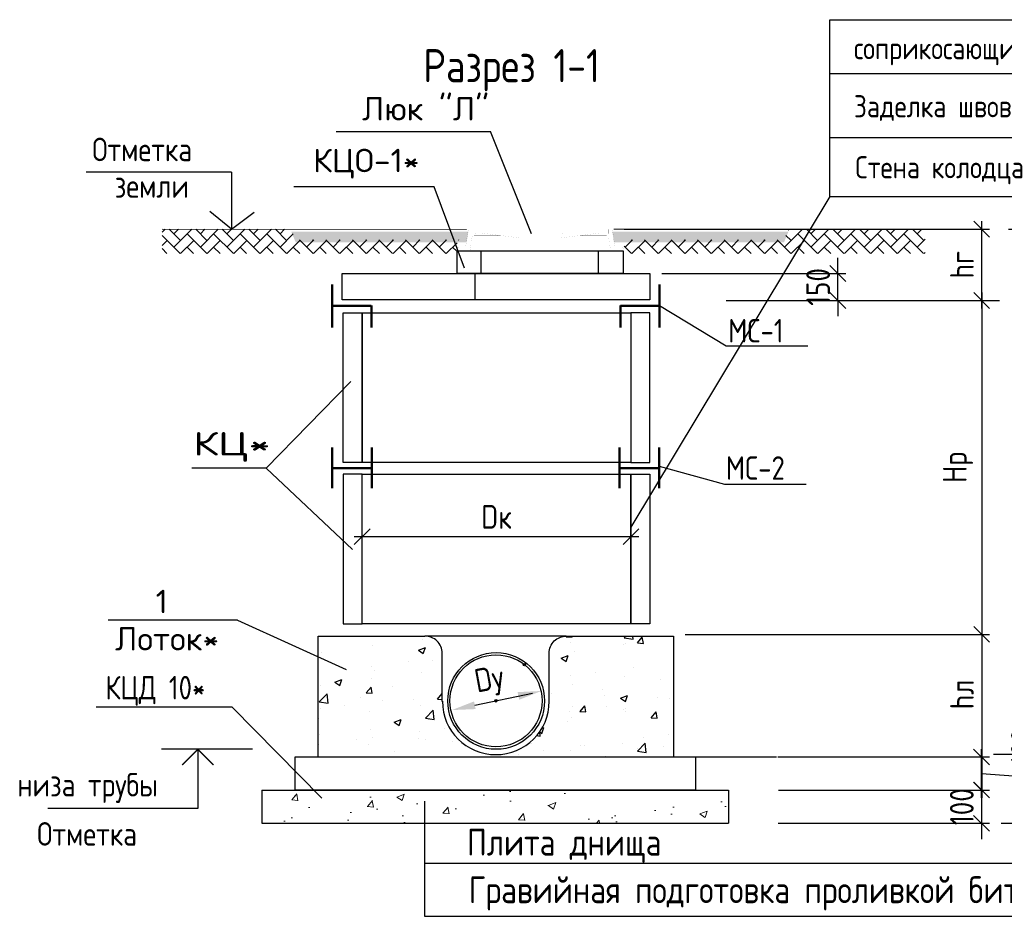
# Model space of a CAD drawing. Extents: x 0 to 362422, y 0 to 4201735.
# Tile 13 of 256: x 360175 to 360299, y 4196778 to 4196891. Entities that reach past the tile are written whole.
import ezdxf
from ezdxf.enums import TextEntityAlignment as Align

# ---------------------------------------------------------------- set-up
doc = ezdxf.new("R2010")
doc.units = 0
doc.header["$LTSCALE"] = 0.5
doc.header["$MEASUREMENT"] = 0
doc.header["$PDMODE"] = 32
doc.header["$PDSIZE"] = 0.3
for name, color, linetype in [('BUILDING', 2, 'Continuous'), ('DIMS', 3, 'Continuous'), ('English', 1, 'Continuous'), ('KOLODEZ', 250, 'Continuous'), ('RUSSIAN', 4, 'Continuous'), ('TEXT', 3, 'Continuous')]:
    doc.layers.add(name, color=color, linetype=linetype)
doc.layers.add('Hatch', color=7, linetype='Continuous', lineweight=13)
doc.styles.add('ROMANS', font='romans.shx', dxfattribs={"width": 0.8})
doc.styles.add('STANDART', font='romans.shx', dxfattribs={"width": 0.8, "height": 300})
doc.dimstyles.new('ROMANS_1', dxfattribs={"dimtxt": 3, "dimasz": 2, "dimexe": 1, "dimexo": 1.5, "dimgap": 1, "dimtad": 1, "dimdsep": 46, "dimtxsty": 'ROMANS', "dimblk1": 'OBLIQUE', "dimblk2": 'OBLIQUE', "dimsah": 1, "dimcen": -2.5, "dimdle": 1, "dimclrd": 3, "dimclre": 3, "dimclrt": 3, "dimadec": 0, "dimazin": 0, "dimtfac": 1, "dimtix": 1, "dimtmove": 1, "dimatfit": 3, "dimldrblk": 'OPEN30', "dimfxl": 1, "dimtolj": 1, "dimtzin": 0, "dimarcsym": 0})
pattern_1 = [(50, (354756.689, 4196302.392), (9.564695, -0.836802), [1.000125, -11.001375]), (355, (354756.689, 4196302.392), (-1.850248, 10.030474), [0.8001, -8.8011]), (100.451, (354757.486, 4196302.323), (7.714481, 9.193626), [0.849975, -9.349725]), (46.1842, (354756.689, 4196305.059), (14.23165, -2.207222), [1.500187, -16.502063]), (96.6356, (354757.875, 4196304.875), (12.463722, 12.98984), [1.274962, -14.024587]), (351.184, (354756.689, 4196305.06), (12.46374, 12.98982), [1.20015, -13.20165]), (21, (354758.022, 4196304.393), (7.959781, -5.36894), [1.000125, -11.001375]), (326, (354758.022, 4196304.393), (3.244606, 9.669868), [0.8001, -8.8011]), (71.4514, (354758.686, 4196303.945), (11.204366, 4.30095), [0.849975, -9.349725]), (37.5, (354756.6888, 4196302.3924), (0.1621517, 4.4391395), [0, -8.69442, 0, -8.93445, 0, -8.8344375]), (7.5, (354756.689, 4196302.3924), (3.5080323, 5.25948), [0, -5.09397, 0, -8.494395, 0, -3.3670875]), (327.5, (354753.715, 4196302.3924), (7.1185062, -0.300759), [0, -3.33375, 0, -10.4013, 0, -13.801725]), (317.5, (354752.3816, 4196302.3924), (7.776782, 1.334891), [0, -4.333875, 0, -6.90753, 0, -9.801225])]

# ---------------------------------------------------------------- blocks, each defined once
blk = doc.blocks.new('_Oblique')
at = {"color": 0, "linetype": 'ByBlock', "lineweight": -2}
blk.add_line((-0.5, -0.5), (0.5, 0.5), dxfattribs=at)
blk = doc.blocks.new('*D671')
at = {"layer": 'Defpoints', "color": 0, "lineweight": 50, "transparency": 16777216}
for p in [(360267.25, 4196813.46), (360281.22, 4196793.75), (360296.29, 4196793.75)]:
    blk.add_point(p, dxfattribs=at)
at = {"layer": 'DIMS', "color": 0, "lineweight": -2, "transparency": 16777216}
for p, q in [((360296.29, 4196814.46), (360296.29, 4196792.75)), ((360268.75, 4196813.46), (360297.29, 4196813.46)), ((360282.72, 4196793.75), (360297.29, 4196793.75))]:
    blk.add_line(p, q, dxfattribs=at)
at = {"layer": 'DIMS', "color": 0, "lineweight": -2, "transparency": 16777216, "xscale": 2, "yscale": 2, "zscale": 2}
for p, rotation in [((360296.29, 4196813.46), 90), ((360296.29, 4196793.75), 270)]:
    blk.add_blockref('_Oblique', p, dxfattribs=dict(at, rotation=rotation))
at = {"layer": 'DIMS', "color": 0, "transparency": 16777216, "insert": (360293.79, 4196805.85), "char_height": 3, "attachment_point": 5, "rotation": 90, "style": 'ROMANS'}
blk.add_mtext('\\A1;hл', dxfattribs=at)
blk = doc.blocks.new('_Open30')
at = {"layer": 'TEXT', "color": 0, "lineweight": -2}
for p, q in [((-1, 0.268), (0, 0)), ((0, 0), (-1, -0.268)), ((0, 0), (-1, 0))]:
    blk.add_line(p, q, dxfattribs=at)
blk = doc.blocks.new('*D672')
at = {"layer": 'Defpoints', "color": 0, "lineweight": 50, "transparency": 16777216}
for p in [(360251.9, 4196825.84), (360217.88, 4196814.79), (360251.9, 4196814.79)]:
    blk.add_point(p, dxfattribs=at)
at = {"layer": 'DIMS', "color": 0, "lineweight": -2, "transparency": 16777216}
for p, q in [((360217.88, 4196816.29), (360217.88, 4196826.84)), ((360251.9, 4196816.29), (360251.9, 4196826.84)), ((360216.88, 4196825.84), (360252.9, 4196825.84))]:
    blk.add_line(p, q, dxfattribs=at)
at = {"layer": 'DIMS', "color": 0, "lineweight": -2, "transparency": 16777216, "xscale": 2, "yscale": 2, "zscale": 2, "rotation": 180}
blk.add_blockref('_Oblique', (360217.88, 4196825.84), dxfattribs=at)
at = {"layer": 'DIMS', "color": 0, "lineweight": -2, "transparency": 16777216, "xscale": 2, "yscale": 2, "zscale": 2}
blk.add_blockref('_Oblique', (360251.9, 4196825.84), dxfattribs=at)
at = {"layer": 'DIMS', "color": 0, "transparency": 16777216, "insert": (360234.89, 4196828.34), "char_height": 3, "attachment_point": 5, "style": 'ROMANS'}
blk.add_mtext('\\A1;Dк', dxfattribs=at)
blk = doc.blocks.new('*D673')
at = {"layer": 'Defpoints', "color": 0, "lineweight": 50, "transparency": 16777216}
for p in [(360306.49, 4196864.75), (360316.48, 4196864.75), (360297.27, 4196789.55)]:
    blk.add_point(p, dxfattribs=at)
at = {"layer": 'DIMS', "color": 0, "lineweight": -2, "transparency": 16777216}
for p, q in [((360316.48, 4196788.55), (360316.48, 4196865.75)), ((360307.99, 4196864.75), (360317.48, 4196864.75)), ((360298.77, 4196789.55), (360317.48, 4196789.55))]:
    blk.add_line(p, q, dxfattribs=at)
at = {"layer": 'DIMS', "color": 0, "lineweight": -2, "transparency": 16777216, "xscale": 2, "yscale": 2, "zscale": 2}
for p, rotation in [((360316.48, 4196864.75), 90), ((360316.48, 4196789.55), 270)]:
    blk.add_blockref('_Oblique', p, dxfattribs=dict(at, rotation=rotation))
at = {"layer": 'DIMS', "color": 0, "transparency": 16777216, "insert": (360313.98, 4196831.81), "char_height": 3, "attachment_point": 5, "rotation": 90, "style": 'ROMANS'}
blk.add_mtext('\\A1;H', dxfattribs=at)
blk = doc.blocks.new('*D674')
at = {"layer": 'Defpoints', "color": 0, "lineweight": 50, "transparency": 16777216}
for p in [(360298.18, 4196864.75), (360306.49, 4196864.75), (360296.29, 4196798.28)]:
    blk.add_point(p, dxfattribs=at)
at = {"layer": 'DIMS', "color": 0, "lineweight": -2, "transparency": 16777216}
for p, q in [((360306.49, 4196797.28), (360306.49, 4196865.75)), ((360299.68, 4196864.75), (360307.49, 4196864.75)), ((360297.79, 4196798.28), (360307.49, 4196798.28))]:
    blk.add_line(p, q, dxfattribs=at)
at = {"layer": 'DIMS', "color": 0, "lineweight": -2, "transparency": 16777216, "xscale": 2, "yscale": 2, "zscale": 2}
for p, rotation in [((360306.49, 4196864.75), 90), ((360306.49, 4196798.28), 270)]:
    blk.add_blockref('_Oblique', p, dxfattribs=dict(at, rotation=rotation))
at = {"layer": 'DIMS', "color": 0, "transparency": 16777216, "insert": (360303.99, 4196833.36), "char_height": 3, "attachment_point": 5, "rotation": 90, "style": 'ROMANS'}
blk.add_mtext('\\A1;Hп', dxfattribs=at)
blk = doc.blocks.new('*D675')
at = {"layer": 'Defpoints', "color": 0, "lineweight": 50, "transparency": 16777216}
for p in [(360267.25, 4196855.73), (360257.27, 4196813.46), (360296.29, 4196813.46)]:
    blk.add_point(p, dxfattribs=at)
at = {"layer": 'DIMS', "color": 0, "lineweight": -2, "transparency": 16777216}
for p, q in [((360296.29, 4196856.73), (360296.29, 4196812.46)), ((360268.75, 4196855.73), (360297.29, 4196855.73)), ((360258.77, 4196813.46), (360297.29, 4196813.46))]:
    blk.add_line(p, q, dxfattribs=at)
at = {"layer": 'DIMS', "color": 0, "lineweight": -2, "transparency": 16777216, "xscale": 2, "yscale": 2, "zscale": 2}
for p, rotation in [((360296.29, 4196855.73), 90), ((360296.29, 4196813.46), 270)]:
    blk.add_blockref('_Oblique', p, dxfattribs=dict(at, rotation=rotation))
at = {"layer": 'DIMS', "color": 0, "transparency": 16777216, "insert": (360293.29, 4196834.6), "char_height": 3, "attachment_point": 5, "rotation": 90, "style": 'ROMANS'}
blk.add_mtext('\\A1;Hр', dxfattribs=at)
blk = doc.blocks.new('*D667')
at = {"layer": 'Defpoints', "color": 0, "lineweight": 50, "transparency": 16777216}
for p in [(360249.54, 4196864.75), (360296.29, 4196864.75), (360267.75, 4196855.73)]:
    blk.add_point(p, dxfattribs=at)
at = {"layer": 'DIMS', "color": 0, "lineweight": -2, "transparency": 16777216}
for p, q in [((360296.29, 4196854.73), (360296.29, 4196865.75)), ((360251.04, 4196864.75), (360297.29, 4196864.75)), ((360269.25, 4196855.73), (360297.29, 4196855.73))]:
    blk.add_line(p, q, dxfattribs=at)
at = {"layer": 'DIMS', "color": 0, "lineweight": -2, "transparency": 16777216, "xscale": 2, "yscale": 2, "zscale": 2}
for p, rotation in [((360296.29, 4196864.75), 90), ((360296.29, 4196855.73), 270)]:
    blk.add_blockref('_Oblique', p, dxfattribs=dict(at, rotation=rotation))
at = {"layer": 'DIMS', "color": 0, "transparency": 16777216, "insert": (360293.79, 4196860.24), "char_height": 3, "attachment_point": 5, "rotation": 90, "style": 'ROMANS'}
blk.add_mtext('\\A1;hг', dxfattribs=at)
blk = doc.blocks.new('*D668')
at = {"layer": 'Defpoints', "color": 0, "lineweight": 50, "transparency": 16777216}
for p in [(360254.31, 4196859.14), (360278.09, 4196859.14), (360262.44, 4196855.73)]:
    blk.add_point(p, dxfattribs=at)
at = {"layer": 'DIMS', "color": 0, "lineweight": -2, "transparency": 16777216}
for p, q in [((360278.09, 4196859.14), (360278.09, 4196861.14)), ((360255.81, 4196859.14), (360279.09, 4196859.14)), ((360278.09, 4196855.73), (360278.09, 4196859.14)), ((360263.94, 4196855.73), (360279.09, 4196855.73)), ((360278.09, 4196855.73), (360278.09, 4196853.73))]:
    blk.add_line(p, q, dxfattribs=at)
at = {"layer": 'DIMS', "color": 0, "lineweight": -2, "transparency": 16777216, "xscale": 2, "yscale": 2, "zscale": 2}
for p, rotation in [((360278.09, 4196859.14), 270), ((360278.09, 4196855.73), 90)]:
    blk.add_blockref('_Oblique', p, dxfattribs=dict(at, rotation=rotation))
at = {"layer": 'DIMS', "color": 0, "transparency": 16777216, "insert": (360275.59, 4196857.44), "char_height": 3, "attachment_point": 5, "rotation": 90, "style": 'ROMANS'}
blk.add_mtext('\\A1;150', dxfattribs=at)
blk = doc.blocks.new('*D669')
at = {"layer": 'Defpoints', "color": 0, "lineweight": 50, "transparency": 16777216}
for p in [(360269, 4196797.94), (360296.27, 4196797.94), (360269.07, 4196793.75)]:
    blk.add_point(p, dxfattribs=at)
at = {"layer": 'DIMS', "color": 0, "lineweight": -2, "transparency": 16777216}
for p, q in [((360304.01, 4196795.25), (360304.01, 4196803.08)), ((360296.27, 4196792.75), (360296.27, 4196798.94)), ((360270.5, 4196797.94), (360297.27, 4196797.94)), ((360296.27, 4196795.85), (360304.01, 4196795.25)), ((360270.57, 4196793.75), (360297.27, 4196793.75))]:
    blk.add_line(p, q, dxfattribs=at)
at = {"layer": 'DIMS', "color": 0, "lineweight": -2, "transparency": 16777216, "xscale": 2, "yscale": 2, "zscale": 2}
for p, rotation in [((360296.27, 4196797.94), 90), ((360296.27, 4196793.75), 270)]:
    blk.add_blockref('_Oblique', p, dxfattribs=dict(at, rotation=rotation))
at = {"layer": 'DIMS', "color": 0, "transparency": 16777216, "insert": (360301.51, 4196799.17), "char_height": 3, "attachment_point": 5, "rotation": 90, "style": 'ROMANS'}
blk.add_mtext('\\A1;100', dxfattribs=at)
blk = doc.blocks.new('*D670')
at = {"layer": 'Defpoints', "color": 0, "lineweight": 50, "transparency": 16777216}
for p in [(360270.12, 4196793.75), (360269.01, 4196789.55), (360296.27, 4196789.55)]:
    blk.add_point(p, dxfattribs=at)
at = {"layer": 'DIMS', "color": 0, "lineweight": -2, "transparency": 16777216}
for p, q in [((360296.27, 4196793.75), (360296.27, 4196795.75)), ((360271.62, 4196793.75), (360297.27, 4196793.75)), ((360296.27, 4196793.75), (360296.27, 4196789.55)), ((360270.51, 4196789.55), (360297.27, 4196789.55)), ((360296.27, 4196789.55), (360296.27, 4196787.55))]:
    blk.add_line(p, q, dxfattribs=at)
at = {"layer": 'DIMS', "color": 0, "lineweight": -2, "transparency": 16777216, "xscale": 2, "yscale": 2, "zscale": 2}
for p, rotation in [((360296.27, 4196793.75), 270), ((360296.27, 4196789.55), 90)]:
    blk.add_blockref('_Oblique', p, dxfattribs=dict(at, rotation=rotation))
at = {"layer": 'DIMS', "color": 0, "transparency": 16777216, "insert": (360293.77, 4196791.65), "char_height": 3, "attachment_point": 5, "rotation": 90, "style": 'ROMANS'}
blk.add_mtext('\\A1;100', dxfattribs=at)

msp = doc.modelspace()

# ---------------------------------------------------------------- hatches: boundary and pattern name
at = {"layer": 'Hatch'}
h = msp.add_hatch(dxfattribs=at)
h.set_pattern_fill('AR-HBONE', color=0, scale=0.297, style=0)
h.set_pattern_definition([(45, (360143.6366, 4196534.8666), (1e-16, 1.6800857), [3.564, -1.188]), (135, (360144.4766, 4196535.7066), (1e-16, 1.6800857), [3.564, -1.188])])
h.paths.add_polyline_path([(360289.128, 4196864.752), (360271.837, 4196864.752), (360271.269, 4196863.396), (360251.218, 4196863.396), (360250.948, 4196862.286, -0.1013745), (360250.97, 4196862.178), (360250.97, 4196862.014), (360250.923, 4196862.014), (360250.923, 4196861.668), (360289.128, 4196861.668)])
h.paths.add_polyline_path([(360229.883, 4196863.357), (360230.721, 4196863.357), (360230.716, 4196863.396), (360209.467, 4196863.396), (360208.899, 4196864.752), (360192.554, 4196864.752), (360192.554, 4196861.668), (360229.883, 4196861.668)])
h = msp.add_hatch(dxfattribs=at)
h.set_pattern_fill('AR-CONC', color=0, scale=0.297, style=0)
h.set_pattern_definition([(50, (360143.6366, 4196534.568), (2.130263, -0.186374), [0.22275, -2.45025]), (355, (360143.6366, 4196534.568), (-0.412091, 2.23401), [0.1782, -1.9602]), (100.4514, (360143.814, 4196534.5525), (1.718173, 2.047635), [0.189308, -2.082392]), (46.1842, (360143.6366, 4196535.162), (3.169706, -0.491591), [0.334125, -3.675375]), (96.6356, (360143.9007, 4196535.121), (2.775948, 2.89313), [0.283963, -3.123588]), (351.1842, (360143.6366, 4196535.162), (2.775946, 2.893132), [0.2673, -2.9403]), (21, (360143.9336, 4196535.0135), (1.772814, -1.195778), [0.22275, -2.45025]), (326, (360143.9336, 4196535.0135), (0.722647, 2.153696), [0.1782, -1.9602]), (71.4514, (360144.0813, 4196534.914), (2.495461, 0.957916), [0.189308, -2.082392]), (37.5, (360143.63656, 4196534.56805), (0.0361148, 0.9886947), [0, -1.93644, 0, -1.9899, 0, -1.967625]), (7.5, (360143.6366, 4196534.568), (0.7813165, 1.1714028), [0, -1.13454, 0, -1.89189, 0, -0.749925]), (327.5, (360142.97425, 4196534.56805), (1.5854526, -0.066988), [0, -0.7425, 0, -2.3166, 0, -3.07395]), (317.5, (360142.6772, 4196534.568), (1.732063, 0.297312), [0, -0.96525, 0, -1.53846, 0, -2.18295])])
h.paths.add_polyline_path([(360230.526, 4196864.454), (360208.899, 4196864.454), (360209.467, 4196863.098), (360230.716, 4196863.098)])
h.paths.add_polyline_path([(360271.837, 4196864.454), (360251.548, 4196864.454), (360251.218, 4196863.098), (360271.269, 4196863.098)])
h.paths.add_polyline_path([(360251.548, 4196864.454), (360249.535, 4196864.454), (360249.747, 4196863.098), (360251.218, 4196863.098)])
h.paths.add_polyline_path([(360231.317, 4196864.454), (360230.526, 4196864.454), (360230.716, 4196863.098), (360231.105, 4196863.098)])
h = msp.add_hatch(dxfattribs=at)
h.set_pattern_fill('AR-CONC', color=0, scale=0.0525, style=0)
h.set_pattern_definition(pattern_1)
h.paths.add_polyline_path([(360208.753, 4196789.549), (360214.846, 4196793.749), (360209.399, 4196793.749), (360205.199, 4196793.749), (360205.199, 4196789.549)])
h.paths.add_polyline_path([(360264.262, 4196789.549), (360264.262, 4196793.749), (360260.062, 4196793.749), (360241.464, 4196793.749), (360241.464, 4196789.549)])
h = msp.add_hatch(dxfattribs=at)
h.set_pattern_fill('AR-CONC', color=0, scale=0.0525, style=0)
h.set_pattern_definition(pattern_1)
h.paths.add_polyline_path([(360241.464, 4196789.549), (360241.464, 4196793.749), (360214.846, 4196793.749), (360208.753, 4196789.549)])

# ---------------------------------------------------------------- linework, layer by layer
at = {"color": 0}
for p, q in [((360243.705, 4196813.16), (360244.456, 4196813.094)), ((360243.706, 4196813.159), (360243.756, 4196813.22)), ((360244.454, 4196813.093), (360244.431, 4196813.22)), ((360247.558, 4196813.185), (360247.558, 4196813.185)), ((360251.046, 4196813.015), (360252.165, 4196812.841)), ((360251.047, 4196813.015), (360251.243, 4196813.22)), ((360252.165, 4196812.842), (360252.121, 4196813.22)), ((360252.724, 4196812.37), (360253.33, 4196813.093)), ((360253.472, 4196812.304), (360253.327, 4196813.092)), ((360219.164, 4196812.064), (360219.164, 4196812.064)), ((360224.996, 4196811.472), (360225.876, 4196811.81)), ((360225.515, 4196812.869), (360225.515, 4196812.869)), ((360225.62, 4196811.051), (360225.875, 4196811.811)), ((360244.305, 4196812.434), (360244.305, 4196812.434)), ((360251.017, 4196812.15), (360251.017, 4196812.15)), ((360251.229, 4196812.259), (360251.229, 4196812.259)), ((360252.723, 4196812.371), (360253.474, 4196812.305)), ((360212.709, 4196811.179), (360212.709, 4196811.179)), ((360224.995, 4196811.473), (360225.62, 4196811.051)), ((360243.065, 4196810.465), (360243.945, 4196810.803)), ((360243.689, 4196810.044), (360243.944, 4196810.804)), ((360244.699, 4196811.317), (360244.699, 4196811.317)), ((360219.006, 4196809.426), (360219.006, 4196809.426)), ((360223.768, 4196810.053), (360223.768, 4196810.053)), ((360226.767, 4196810.204), (360226.767, 4196810.204)), ((360243.064, 4196810.466), (360243.689, 4196810.044)), ((360252.16, 4196809.268), (360252.16, 4196809.268)), ((360215.859, 4196809.012), (360215.859, 4196809.012)), ((360219.435, 4196808.946), (360219.435, 4196808.946)), ((360225.362, 4196808.684), (360225.362, 4196808.684)), ((360244.251, 4196808.226), (360244.251, 4196808.226)), ((360247.398, 4196808.641), (360247.398, 4196808.641)), ((360251.076, 4196808.074), (360251.076, 4196808.074)), ((360212.556, 4196806.994), (360212.556, 4196806.994)), ((360214.431, 4196807.418), (360215.056, 4196806.996)), ((360214.432, 4196807.417), (360215.312, 4196807.755)), ((360215.01, 4196807.144), (360215.01, 4196807.144)), ((360215.056, 4196806.996), (360215.311, 4196807.756)), ((360218.396, 4196806.069), (360219.002, 4196806.791)), ((360219.144, 4196806.003), (360218.999, 4196806.791)), ((360219.011, 4196807.879), (360219.011, 4196807.879)), ((360221.722, 4196806.86), (360221.722, 4196806.86)), ((360244.546, 4196807.131), (360244.546, 4196807.131)), ((360255.578, 4196807.737), (360255.578, 4196807.737)), ((360212.458, 4196804.929), (360213.438, 4196805.95)), ((360213.577, 4196804.756), (360213.438, 4196805.95)), ((360218.395, 4196806.069), (360219.146, 4196806.004)), ((360227.414, 4196805.28), (360228.011, 4196805.991)), ((360241.857, 4196806.009), (360241.857, 4196806.009)), ((360248.245, 4196806.478), (360248.245, 4196806.478)), ((360248.569, 4196805.726), (360248.569, 4196805.726)), ((360250.57, 4196805.403), (360251.45, 4196805.741)), ((360251.194, 4196804.982), (360251.449, 4196805.742)), ((360212.458, 4196804.93), (360213.576, 4196804.756)), ((360215.699, 4196804.467), (360215.699, 4196804.467)), ((360217.661, 4196805.455), (360217.661, 4196805.455)), ((360220.461, 4196805.094), (360220.461, 4196805.094)), ((360224.373, 4196805.171), (360224.373, 4196805.171)), ((360225.209, 4196804.498), (360225.209, 4196804.498)), ((360227.413, 4196805.28), (360228.011, 4196805.228)), ((360244.508, 4196804.32), (360244.508, 4196804.32)), ((360245.45, 4196803.702), (360246.056, 4196804.424)), ((360246.198, 4196803.636), (360246.053, 4196804.424)), ((360248.853, 4196804.309), (360248.853, 4196804.309)), ((360250.569, 4196805.404), (360251.194, 4196804.982)), ((360255.281, 4196805.442), (360255.281, 4196805.442)), ((360256.793, 4196805.354), (360256.793, 4196805.354)), ((360212.551, 4196804.053), (360212.551, 4196804.053)), ((360218.859, 4196803.694), (360218.859, 4196803.694)), ((360225.877, 4196802.848), (360226.856, 4196803.869)), ((360226.995, 4196802.675), (360226.856, 4196803.869)), ((360244.091, 4196803.682), (360244.091, 4196803.682)), ((360245.449, 4196803.702), (360246.201, 4196803.637)), ((360250.923, 4196803.888), (360250.923, 4196803.888)), ((360251.22, 4196804.037), (360251.22, 4196804.037)), ((360251.258, 4196803.718), (360251.258, 4196803.718)), ((360254.468, 4196802.913), (360255.075, 4196803.635)), ((360255.217, 4196802.847), (360255.071, 4196803.635)), ((360212.403, 4196802.808), (360212.403, 4196802.808)), ((360221.936, 4196802.355), (360222.561, 4196801.934)), ((360221.937, 4196802.355), (360222.817, 4196802.693)), ((360222.561, 4196801.934), (360222.816, 4196802.693)), ((360225.876, 4196802.848), (360226.995, 4196802.675)), ((360226.248, 4196802.703), (360226.248, 4196802.703)), ((360243.926, 4196802.459), (360243.926, 4196802.459)), ((360244.393, 4196802.946), (360244.393, 4196802.946)), ((360254.467, 4196802.913), (360255.219, 4196802.848)), ((360212.509, 4196800.753), (360212.509, 4196800.753)), ((360218.916, 4196801.444), (360218.916, 4196801.444)), ((360225.094, 4196801.181), (360225.094, 4196801.181)), ((360228.241, 4196801.595), (360228.241, 4196801.595)), ((360239.984, 4196800.66), (360240.413, 4196800.594)), ((360240.338, 4196801.124), (360240.63, 4196800.927)), ((360240.413, 4196800.594), (360240.35, 4196801.141)), ((360240.63, 4196800.927), (360240.885, 4196801.687)), ((360240.636, 4196801.59), (360240.886, 4196801.686)), ((360256.633, 4196800.81), (360256.633, 4196800.81)), ((360257.226, 4196800.588), (360257.226, 4196800.588)), ((360212.391, 4196799.508), (360212.391, 4196799.508)), ((360217.153, 4196800.135), (360217.153, 4196800.135)), ((360218.706, 4196799.508), (360218.706, 4196799.508)), ((360219.22, 4196800.469), (360219.22, 4196800.469)), ((360225.056, 4196800.313), (360225.056, 4196800.313)), ((360225.932, 4196800.185), (360225.932, 4196800.185)), ((360229.261, 4196799.942), (360229.261, 4196799.942)), ((360239.356, 4196799.618), (360239.356, 4196799.618)), ((360245.545, 4196799.35), (360245.545, 4196799.35)), ((360246.067, 4196799.335), (360246.067, 4196799.335)), ((360250.77, 4196799.703), (360250.77, 4196799.703)), ((360252.714, 4196798.686), (360253.693, 4196799.706)), ((360253.486, 4196800.395), (360253.486, 4196800.395)), ((360253.832, 4196798.513), (360253.693, 4196799.707)), ((360256.06, 4196799.318), (360256.06, 4196799.318)), ((360221.928, 4196798.683), (360221.928, 4196798.683)), ((360237.636, 4196798.308), (360237.636, 4196798.308)), ((360240.783, 4196798.723), (360240.783, 4196798.723)), ((360244.24, 4196798.76), (360244.24, 4196798.76)), ((360248.727, 4196798.059), (360248.727, 4196798.059)), ((360252.713, 4196798.686), (360253.831, 4196798.513)), ((360252.779, 4196799.051), (360252.779, 4196799.051)), ((360237.889, 4196797.955), (360237.889, 4196797.955))]:
    msp.add_line(p, q, dxfattribs=at)
at = {"color": 0, "linetype": 'Continuous'}
for p, q in [((360260.062, 4196797.943), (360270.319, 4196797.943)), ((360225.775, 4196792.327), (360225.775, 4196777.771))]:
    msp.add_line(p, q, dxfattribs=at)
at = {"layer": 'BUILDING', "color": 0}
for p, q in [((360277.077, 4196868.903), (360277.077, 4196891.275)), ((360277.077, 4196868.903), (360251.896, 4196827.034)), ((360205.199, 4196793.749), (360205.199, 4196789.549)), ((360205.199, 4196793.749), (360264.262, 4196793.749)), ((360264.262, 4196793.749), (360264.262, 4196789.549)), ((360205.199, 4196789.549), (360264.262, 4196789.549))]:
    msp.add_line(p, q, dxfattribs=at)
at = {"layer": 'DIMS', "color": 0}
for p, q in [((360277.077, 4196891.275), (360348.601, 4196891.275)), ((360277.077, 4196884.466), (360348.642, 4196884.466)), ((360214.587, 4196877.108), (360234.104, 4196877.108)), ((360239.315, 4196864.155), (360234.104, 4196877.108)), ((360277.077, 4196876.36), (360348.69, 4196876.36)), ((360201.336, 4196871.98), (360182.965, 4196871.98)), ((360201.336, 4196871.98), (360201.336, 4196864.746)), ((360226.989, 4196870.129), (360209.236, 4196870.129)), ((360230.84, 4196859.822), (360226.989, 4196870.129)), ((360277.077, 4196868.903), (360348.735, 4196868.903)), ((360201.336, 4196864.746), (360198.591, 4196867.013)), ((360201.336, 4196864.746), (360204.23, 4196866.922)), ((360267.247, 4196855.73), (360298.558, 4196855.73)), ((360255.528, 4196855.103), (360263.966, 4196849.992)), ((360263.966, 4196849.992), (360274.292, 4196849.992)), ((360216.466, 4196845.485), (360205.731, 4196834.503)), ((360205.731, 4196834.503), (360196.314, 4196834.503)), ((360205.731, 4196834.503), (360216.654, 4196824.195)), ((360255.45, 4196834.774), (360263.737, 4196832.474)), ((360263.737, 4196832.474), (360274.063, 4196832.474)), ((360202.081, 4196815.239), (360185.743, 4196815.239)), ((360202.081, 4196815.239), (360215.859, 4196809.012)), ((360232.139, 4196804.489), (360239.417, 4196806.019)), ((360201.426, 4196804.263), (360184.198, 4196804.263)), ((360212.789, 4196792.732), (360201.426, 4196804.263)), ((360204, 4196798.91), (360192.493, 4196798.91)), ((360225.775, 4196784.483), (360330.714, 4196784.483)), ((360225.775, 4196777.771), (360330.714, 4196777.771))]:
    msp.add_line(p, q, dxfattribs=at)
msp.add_lwpolyline([(360197.076, 4196798.91), (360197.076, 4196791.404), (360178.08, 4196791.404)], dxfattribs=at)
at = {"layer": 'DIMS', "color": 0, "const_width": 0.198}
msp.add_lwpolyline([(360199.056, 4196796.93), (360197.076, 4196798.91), (360195.096, 4196796.93)], dxfattribs=at)
at = {"layer": 'DIMS', "color": 0}
msp.add_point((360234.817, 4196805.05), dxfattribs=at)
for points in [[(360237.552, 4196806.151), (360237.762, 4196805.184), (360240.56, 4196806.297)], [(360232.037, 4196804.973), (360232.241, 4196804.004), (360229.233, 4196803.877)]]:
    msp.add_solid(points, dxfattribs=at)
at = {"layer": 'Hatch', "color": 0}
for p, q in [((360192.554, 4196864.752), (360231.103, 4196864.727)), ((360249.745, 4196864.752), (360288.625, 4196864.752))]:
    msp.add_line(p, q, dxfattribs=at)
msp.add_lwpolyline([(360229.79, 4196862.014), (360229.883, 4196862.014)], dxfattribs=at)
at = {"layer": 'KOLODEZ', "color": 0}
for p, q in [((360215.328, 4196855.794), (360215.328, 4196859.14)), ((360254.306, 4196859.14), (360254.306, 4196855.794)), ((360254.302, 4196855.794), (360215.328, 4196855.794)), ((360212.33, 4196797.943), (360212.33, 4196813.22)), ((360212.33, 4196813.22), (360225.829, 4196813.22)), ((360225.829, 4196813.259), (360243.718, 4196813.259)), ((360243.718, 4196813.22), (360257.266, 4196813.22)), ((360257.266, 4196813.22), (360257.266, 4196797.943))]:
    msp.add_line(p, q, dxfattribs=at)
at = {"layer": 'KOLODEZ', "color": 0, "const_width": 0.00548}
for points in [[(360240.426, 4196862.014), (360229.883, 4196862.014), (360229.883, 4196862.178, -0.4142136), (360230.156, 4196862.452), (360230.723, 4196862.452, 0.3695011), (360230.994, 4196862.683), (360231.317, 4196864.752), (360240.426, 4196864.752)], [(360240.426, 4196862.014), (360250.97, 4196862.014), (360250.97, 4196862.178, 0.4142136), (360250.696, 4196862.452), (360250.129, 4196862.452, -0.3695011), (360249.859, 4196862.683), (360249.535, 4196864.752), (360240.426, 4196864.752)]]:
    msp.add_lwpolyline(points, format="xyb", dxfattribs=at)
at = {"layer": 'KOLODEZ', "color": 0}
for points, const_width in [([(360231.755, 4196864.752), (360231.755, 4196864.174)], 0.00548), ([(360231.755, 4196864.174), (360233.682, 4196864.174)], 0.00548), ([(360231.937, 4196864.204), (360231.937, 4196864.752)], 0.00548), ([(360232.156, 4196863.955), (360232.156, 4196864.174)], 0.00548), ([(360237.742, 4196863.657), (360233.015, 4196864.259)], 0.00548), ([(360243.11, 4196863.657), (360247.837, 4196864.259)], 0.00548), ([(360249.097, 4196864.174), (360247.17, 4196864.174)], 0.00548), ([(360248.697, 4196863.955), (360248.697, 4196864.174)], 0.00548), ([(360248.916, 4196864.204), (360248.916, 4196864.752)], 0.00548), ([(360249.097, 4196864.752), (360249.097, 4196864.174)], 0.00548), ([(360237.742, 4196863.657), (360238.18, 4196863.657)], 0.00548), ([(360238.18, 4196863.657), (360240.426, 4196863.657)], 0.00548), ([(360242.672, 4196863.657), (360240.426, 4196863.657)], 0.00548), ([(360243.11, 4196863.657), (360242.672, 4196863.657)], 0.00548), ([(360214.09, 4196854.965), (360214.09, 4196857.787)], 0.297), ([(360255.528, 4196854.965), (360255.528, 4196857.787)], 0.297), ([(360214.09, 4196855.103), (360214.09, 4196852.281)], 0.297), ([(360214.09, 4196855.034), (360219.056, 4196855.034)], 0.297), ([(360219.056, 4196855.103), (360219.056, 4196852.281)], 0.297), ([(360250.562, 4196855.103), (360250.562, 4196852.281)], 0.297), ([(360250.562, 4196855.034), (360255.528, 4196855.034)], 0.297), ([(360255.528, 4196855.103), (360255.528, 4196852.281)], 0.297), ([(360214.085, 4196837.134), (360214.085, 4196831.965)], 0.297), ([(360219.093, 4196837.134), (360219.093, 4196831.965)], 0.297), ([(360250.463, 4196837.134), (360250.463, 4196831.965)], 0.297), ([(360255.471, 4196837.134), (360255.471, 4196831.965)], 0.297), ([(360214.085, 4196834.487), (360219.093, 4196834.487)], 0.297), ([(360250.463, 4196834.487), (360255.471, 4196834.487)], 0.297)]:
    msp.add_lwpolyline(points, dxfattribs=dict(at, const_width=const_width))
for points, format in [([(360231.937, 4196864.204, 0.00548, 0.00548, 0), (360232.156, 4196864.204, 0.00548, 0.00548, 0), (360232.156, 4196864.204, 0.00548, 0.00548, -0.4142136), (360232.21, 4196864.259, 0.00548, 0.00548, 0), (360237.526, 4196864.259, 0.00548, 0, -0.4142136), (360237.663, 4196864.122, 0, 0, 0), (360237.742, 4196863.657, 0, 0, 0)], "xyseb"), ([(360238.18, 4196863.657, 0, 0, 0), (360238.263, 4196864.122, 0, 0.00548, -0.4142136), (360238.4, 4196864.259, 0.00548, 0.00548, 0), (360240.426, 4196864.259, 0, 0, 0)], "xyseb"), ([(360242.672, 4196863.657, 0, 0, 0), (360242.589, 4196864.122, 0, 0.00548, 0.4142136), (360242.452, 4196864.259, 0.00548, 0.00548, 0), (360240.426, 4196864.259, 0, 0, 0)], "xyseb"), ([(360248.916, 4196864.204, 0.00548, 0.00548, 0), (360248.697, 4196864.204, 0.00548, 0.00548, 0), (360248.697, 4196864.204, 0.00548, 0.00548, 0.4142136), (360248.642, 4196864.259, 0.00548, 0.00548, 0), (360243.326, 4196864.259, 0.00548, 0, 0.4142136), (360243.189, 4196864.122, 0, 0, 0), (360243.11, 4196863.657, 0, 0, 0)], "xyseb"), ([(360231.526, 4196862.014, 0.00548, 0.00548, 0), (360231.783, 4196863.722, 0.00548, 0.00548, -0.3711057), (360232.054, 4196863.955, 0.00548, 0.00548, 0), (360235.402, 4196863.955, 0, 0, 0)], "xyseb"), ([(360249.326, 4196862.014, 0.00548, 0.00548, 0), (360249.069, 4196863.722, 0.00548, 0.00548, 0.3711057), (360248.799, 4196863.955, 0.00548, 0.00548, 0), (360245.45, 4196863.955, 0, 0, 0)], "xyseb"), ([(360227.999, 4196811.093, 0.423662), (360225.801, 4196813.222, 1)], "xyb"), ([(360241.548, 4196811.093, -0.423662), (360243.746, 4196813.222, -1)], "xyb"), ([(360228.041, 4196804.993, 1), (360241.555, 4196804.993, -1)], "xyb")]:
    msp.add_lwpolyline(points, format=format, dxfattribs=at)
for points in [[(360229.883, 4196862.014), (360250.923, 4196862.014), (360250.923, 4196859.14), (360229.883, 4196859.14)], [(360229.883, 4196862.014), (360232.911, 4196862.014), (360232.911, 4196859.14), (360229.883, 4196859.14)], [(360247.789, 4196862.014), (360250.923, 4196862.014), (360250.923, 4196859.14), (360247.789, 4196859.14)], [(360215.328, 4196859.14), (360254.306, 4196859.14), (360254.306, 4196855.794), (360215.328, 4196855.794)], [(360215.471, 4196854.186), (360217.88, 4196854.186), (360217.88, 4196835.222), (360215.471, 4196835.222)], [(360217.88, 4196854.186), (360251.896, 4196854.186), (360251.896, 4196835.222), (360217.88, 4196835.222)], [(360254.305, 4196854.186), (360251.896, 4196854.186), (360251.896, 4196835.222), (360254.305, 4196835.222)], [(360215.471, 4196814.788), (360217.88, 4196814.788), (360217.88, 4196833.751), (360215.471, 4196833.751)], [(360217.88, 4196833.751), (360251.896, 4196833.751), (360251.896, 4196814.788), (360217.88, 4196814.788)], [(360254.305, 4196814.788), (360251.896, 4196814.788), (360251.896, 4196833.751), (360254.305, 4196833.751)], [(360209.399, 4196797.943), (360260.062, 4196797.943), (360260.062, 4196793.749), (360209.399, 4196793.749)]]:
    msp.add_lwpolyline(points, close=True, dxfattribs=at)
for points in [[(360232.146, 4196859.14), (360232.146, 4196855.794)], [(360228.011, 4196804.961), (360228.011, 4196811.172)], [(360241.548, 4196805.023), (360241.548, 4196811.11)]]:
    msp.add_lwpolyline(points, dxfattribs=at)
for centre, radius in [((360234.841, 4196805.033), 6.123), ((360234.817, 4196805.05), 5.829)]:
    msp.add_circle(centre, radius, dxfattribs=at)
at = {"layer": 'KOLODEZ', "color": 0, "linetype": 'ByBlock'}
msp.add_point((360238.415, 4196809.636), dxfattribs=at)

# ---------------------------------------------------------------- texts
at = {"layer": 'DIMS', "color": 0, "style": 'ROMANS', "width": 0.733059}
msp.add_text('Dу', height=2.97, rotation=10.44327, dxfattribs=at).set_placement((360232.421, 4196806.084), (360235.99, 4196806.742), align=Align.FIT)
at = {"layer": 'English', "color": 0, "style": 'STANDART', "width": 0.8}
for s, p in [('соприкосающихся с грунтом', (360280.124, 4196886.264)), ('Заделка швов цементно-песчаным р-ром 1:2', (360280.124, 4196878.915)), ('Стена колодца', (360280.3, 4196871.197))]:
    msp.add_text(s, height=2.8, dxfattribs=at).set_placement(p)
at = {"layer": 'RUSSIAN', "color": 0, "width": 0.8}
for s, height, style, p in [('Разрез 1-1', 4.2, 'ROMANS', (360225.605, 4196883.353)), ('Отметка ', 2.97, 'ROMANS', (360183.715, 4196873.363)), ('земли', 2.97, 'ROMANS', (360186.56, 4196868.728)), ('МС-1', 2.97, 'ROMANS', (360264.197, 4196850.415)), ('МС-2', 2.97, 'ROMANS', (360263.905, 4196833.038)), ('КЦД 10*', 2.97, 'ROMANS', (360185.379, 4196805.229)), ('низа трубы ', 2.97, 'ROMANS', (360174.237, 4196792.938)), ('Отметка ', 2.97, 'ROMANS', (360176.743, 4196786.717)), ('Плита днища', 3.40201, 'STANDART', (360231.149, 4196785.455)), ('Гравийная подготовка проливкой битумом t=100', 3.40201, 'STANDART', (360231.379, 4196779.433))]:
    msp.add_text(s, height=height, dxfattribs=dict(at, style=style)).set_placement(p)
at = {"layer": 'RUSSIAN', "color": 0, "style": 'ROMANS'}
for s, p in [('Люк "Л"', (360217.859, 4196878.524)), ('КЦО-1*', (360211.668, 4196871.968)), ('1', (360191.739, 4196816.14)), ('Лоток*', (360186.607, 4196811.422))]:
    msp.add_text(s, height=2.97, dxfattribs=at).set_placement(p)
at = {"layer": 'RUSSIAN', "color": 0, "style": 'ROMANS', "width": 0.977016}
msp.add_text('КЦ*      ', height=2.97, dxfattribs=at).set_placement((360196.502, 4196836.113), (360221.927, 4196836.113), align=Align.FIT)

# ---------------------------------------------------------------- dimensions: what is measured, and where the dimension line sits
at = {"layer": 'DIMS', "color": 0}
for base, p1, p2, angle, text, picture, middle in [((360296.293, 4196864.752), (360267.751, 4196855.73), (360249.535, 4196864.752), 90, 'hг', '*D667', (360293.793, 4196860.241)), ((360278.092, 4196859.14), (360262.436, 4196855.73), (360254.306, 4196859.14), 90, '150', '*D668', (360275.592, 4196857.435)), ((360296.293, 4196813.465), (360267.247, 4196855.73), (360257.266, 4196813.465), 90, 'Hр', '*D675', (360293.293, 4196834.598)), ((360296.265, 4196789.549), (360270.122, 4196793.749), (360269.006, 4196789.549), 270, '100', '*D670', (360293.765, 4196791.649))]:
    dim = msp.add_linear_dim(base=base, p1=p1, p2=p2, angle=angle, text=text, dimstyle='ROMANS_1', override={"dimclrd": 0, "dimclre": 0, "dimclrt": 0}, dxfattribs=at)
    dim.commit()
    dim.dimension.update_dxf_attribs({"geometry": picture, "text_midpoint": middle})
for base, p1, p2, text, picture, middle in [((360306.492, 4196864.752), (360296.293, 4196798.284), (360298.18, 4196864.752), 'Hп', '*D674', (360306.492, 4196833.358)), ((360316.481, 4196864.752), (360297.265, 4196789.549), (360306.492, 4196864.752), 'H', '*D673', (360316.481, 4196831.81)), ((360296.293, 4196793.749), (360267.247, 4196813.465), (360281.219, 4196793.749), 'hл', '*D671', (360296.293, 4196805.85)), ((360296.265, 4196797.943), (360269.072, 4196793.749), (360268.995, 4196797.943), '100', '*D669', (360304.012, 4196796.255))]:
    dim = msp.add_linear_dim(base=base, p1=p1, p2=p2, angle=90, text=text, dimstyle='ROMANS_1', override={"dimclrd": 0, "dimclre": 0, "dimclrt": 0}, dxfattribs=at)
    dim.commit()
    dim.dimension.update_dxf_attribs({"geometry": picture, "text_midpoint": middle, "dimtype": 160})
dim = msp.add_linear_dim(base=(360251.896, 4196825.837), p1=(360217.88, 4196814.788), p2=(360251.896, 4196814.788), text='Dк', dimstyle='ROMANS_1', override={"dimclrd": 0, "dimclre": 0, "dimclrt": 0}, dxfattribs=at)
dim.commit()
dim.dimension.update_dxf_attribs({"geometry": '*D672', "text_midpoint": (360234.888, 4196828.337)})

doc.saveas('drawing.dxf')
